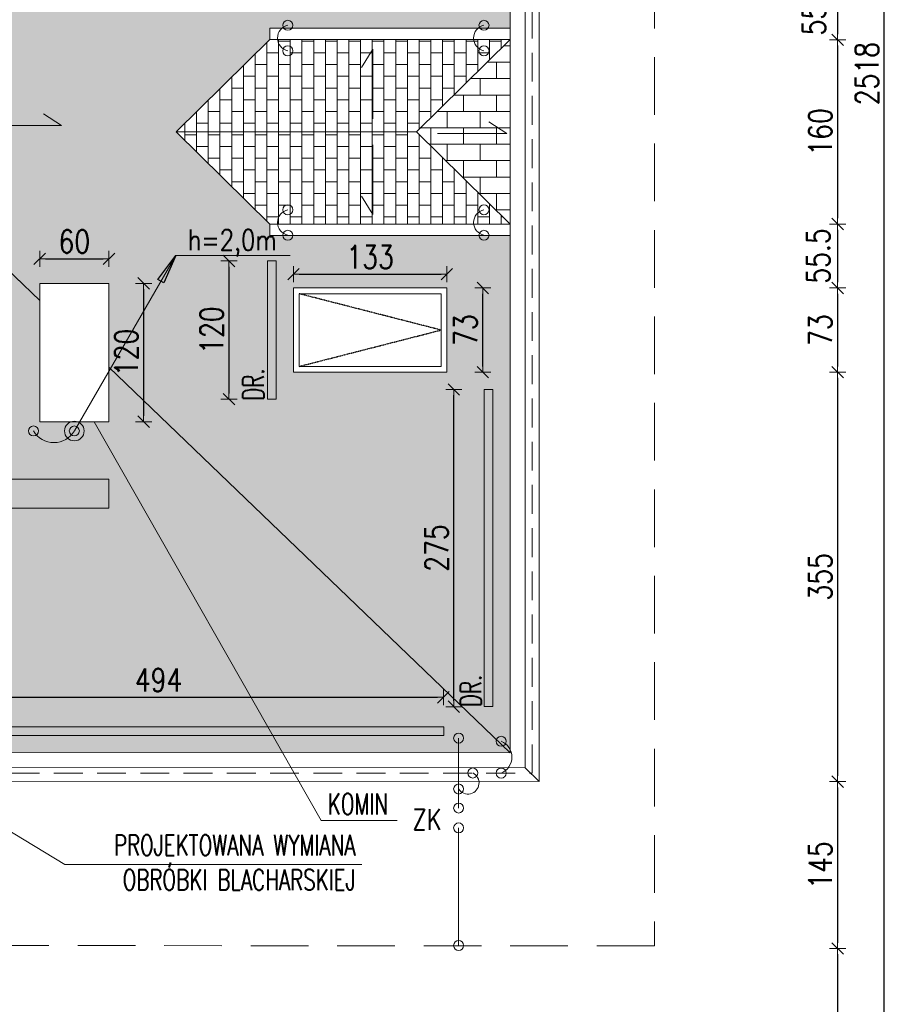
# Model space of a CAD drawing. Header units: millimetres. Extents: x 5973 to 39040, y 4443 to 37727.
# Tile 48 of 52: x 18633 to 19389, y 21059 to 21913. Entities that reach past the tile are written whole.
import ezdxf
from ezdxf.enums import TextEntityAlignment as Align

# ---------------------------------------------------------------- set-up
doc = ezdxf.new("R2010")
doc.units = ezdxf.units.MM
for name, pattern in [('DASHDOT', [1, 0.5, -0.25, 0, -0.25]), ('DASHED', [0.75, 0.5, -0.25]), ('HIDDEN', [0.375, 0.25, -0.125])]:
    doc.linetypes.add(name, pattern=pattern)
for name, color, linetype, lineweight in [('!MODUS_OPIS', 3, 'Continuous', 13), ('Cienka', 3, 'Continuous', 9), ('E_0', 4, 'Continuous', 15), ('Widok', 1, 'Continuous', 15), ('WYMIAROWANIE', 1, 'Continuous', 18)]:
    doc.layers.add(name, color=color, linetype=linetype, lineweight=lineweight)
for name, color, linetype in [('E_ODN', 1, 'Continuous'), ('INSTALACJA ODGROMOWA', 7, 'Continuous'), ('OSIE', 1, 'DASHDOT')]:
    doc.layers.add(name, color=color, linetype=linetype)
doc.styles.add('TXT', font='simplex.shx', dxfattribs={"width": 0.8})
doc.dimstyles.new('DIM100', dxfattribs={"dimscale": 5, "dimtxt": 4, "dimasz": 1, "dimexe": 0, "dimexo": 0, "dimgap": 1, "dimtad": 1, "dimdec": 4, "dimrnd": 0.5, "dimdsep": 46, "dimtxsty": 'TXT', "dimblk1": 'TICK1', "dimblk2": 'TICK1', "dimsah": 1, "dimcen": 0, "dimse1": 1, "dimse2": 1, "dimclrd": 1, "dimclre": 7, "dimclrt": 9, "dimadec": 0, "dimazin": 0, "dimtfac": 1, "dimtdec": 4, "dimtmove": 2, "dimatfit": 3, "dimldrblk": 'TICK1', "dimfxl": 1, "dimtolj": 1, "dimarcsym": 0})
pattern_1 = [(90, (0.04, 0), (-10.16, 6e-16), []), (180, (0.04, 0), (-10.16, -10.16), [10.16, -10.16])]

# ---------------------------------------------------------------- blocks, each defined once
blk = doc.blocks.new('TICK1')
at = {"color": 2}
blk.add_line((-1, -1), (1, 1), dxfattribs=at)
at = {"color": 0}
for p, q in [((0, 0), (-1, 0)), ((0, -1.4), (0, 1.4))]:
    blk.add_line(p, q, dxfattribs=at)
blk = doc.blocks.new('*D165')
at = {"layer": 'Defpoints', "color": 0, "transparency": 16777216}
for p in [(19143.56, 21951.66), (19198.35, 21895.96), (19341.82, 21895.96)]:
    blk.add_point(p, dxfattribs=at)
at = {"layer": 'WYMIAROWANIE', "color": 1, "lineweight": -2, "transparency": 16777216}
blk.add_line((19341.82, 21946.66), (19341.82, 21900.96), dxfattribs=at)
at = {"layer": 'WYMIAROWANIE', "color": 1, "lineweight": -2, "transparency": 16777216, "xscale": 5, "yscale": 5, "zscale": 5}
for p, rotation in [((19341.82, 21951.66), 90), ((19341.82, 21895.96), 270)]:
    blk.add_blockref('TICK1', p, dxfattribs=dict(at, rotation=rotation))
at = {"layer": 'WYMIAROWANIE', "color": 9, "transparency": 16777216, "insert": (19321.46, 21923.81), "char_height": 20, "attachment_point": 5, "rotation": 90, "style": 'TXT'}
blk.add_mtext('\\A1;55.5', dxfattribs=at)
blk = doc.blocks.new('*D166')
at = {"layer": 'Defpoints', "color": 0, "transparency": 16777216}
for p in [(19198.35, 21895.96), (19198.56, 21736.16), (19341.82, 21736.16)]:
    blk.add_point(p, dxfattribs=at)
at = {"layer": 'WYMIAROWANIE', "color": 1, "lineweight": -2, "transparency": 16777216}
blk.add_line((19341.82, 21890.96), (19341.82, 21741.16), dxfattribs=at)
at = {"layer": 'WYMIAROWANIE', "color": 1, "lineweight": -2, "transparency": 16777216, "xscale": 5, "yscale": 5, "zscale": 5}
for p, rotation in [((19341.82, 21895.96), 90), ((19341.82, 21736.16), 270)]:
    blk.add_blockref('TICK1', p, dxfattribs=dict(at, rotation=rotation))
at = {"layer": 'WYMIAROWANIE', "color": 9, "transparency": 16777216, "insert": (19326.82, 21816.06), "char_height": 20, "attachment_point": 5, "rotation": 90, "style": 'TXT'}
blk.add_mtext('\\A1;160', dxfattribs=at)
blk = doc.blocks.new('*D167')
at = {"layer": 'Defpoints', "color": 0, "transparency": 16777216}
for p in [(19198.56, 21736.16), (19143.56, 21680.66), (19341.82, 21680.66)]:
    blk.add_point(p, dxfattribs=at)
at = {"layer": 'WYMIAROWANIE', "color": 1, "lineweight": -2, "transparency": 16777216}
blk.add_line((19341.82, 21731.16), (19341.82, 21685.66), dxfattribs=at)
at = {"layer": 'WYMIAROWANIE', "color": 1, "lineweight": -2, "transparency": 16777216, "xscale": 5, "yscale": 5, "zscale": 5}
for p, rotation in [((19341.82, 21736.16), 90), ((19341.82, 21680.66), 270)]:
    blk.add_blockref('TICK1', p, dxfattribs=dict(at, rotation=rotation))
at = {"layer": 'WYMIAROWANIE', "color": 9, "transparency": 16777216, "insert": (19325.05, 21708.41), "char_height": 20, "attachment_point": 5, "rotation": 90, "style": 'TXT'}
blk.add_mtext('\\A1;55.5', dxfattribs=at)
blk = doc.blocks.new('*D168')
at = {"layer": 'Defpoints', "color": 0, "transparency": 16777216}
for p in [(19143.56, 21680.66), (19143.56, 21607.66), (19341.82, 21607.66)]:
    blk.add_point(p, dxfattribs=at)
at = {"layer": 'WYMIAROWANIE', "color": 1, "lineweight": -2, "transparency": 16777216}
blk.add_line((19341.82, 21675.66), (19341.82, 21612.66), dxfattribs=at)
at = {"layer": 'WYMIAROWANIE', "color": 1, "lineweight": -2, "transparency": 16777216, "xscale": 5, "yscale": 5, "zscale": 5}
for p, rotation in [((19341.82, 21680.66), 90), ((19341.82, 21607.66), 270)]:
    blk.add_blockref('TICK1', p, dxfattribs=dict(at, rotation=rotation))
at = {"layer": 'WYMIAROWANIE', "color": 9, "transparency": 16777216, "insert": (19326.82, 21644.16), "char_height": 20, "attachment_point": 5, "rotation": 90, "style": 'TXT'}
blk.add_mtext('\\A1;73', dxfattribs=at)
blk = doc.blocks.new('*D169')
at = {"layer": 'Defpoints', "color": 0, "transparency": 16777216}
for p in [(19143.56, 21607.66), (19223.58, 21252.43), (19341.82, 21252.43)]:
    blk.add_point(p, dxfattribs=at)
at = {"layer": 'WYMIAROWANIE', "color": 1, "lineweight": -2, "transparency": 16777216}
blk.add_line((19341.82, 21602.66), (19341.82, 21257.43), dxfattribs=at)
at = {"layer": 'WYMIAROWANIE', "color": 1, "lineweight": -2, "transparency": 16777216, "xscale": 5, "yscale": 5, "zscale": 5}
for p, rotation in [((19341.82, 21607.66), 90), ((19341.82, 21252.43), 270)]:
    blk.add_blockref('TICK1', p, dxfattribs=dict(at, rotation=rotation))
at = {"layer": 'WYMIAROWANIE', "color": 9, "transparency": 16777216, "insert": (19326.82, 21430.05), "char_height": 20, "attachment_point": 5, "rotation": 90, "style": 'TXT'}
blk.add_mtext('\\A1;355', dxfattribs=at)
blk = doc.blocks.new('*D170')
at = {"layer": 'Defpoints', "color": 0, "transparency": 16777216}
for p in [(19223.58, 21252.43), (16986.81, 21107.63), (19341.82, 21107.63)]:
    blk.add_point(p, dxfattribs=at)
at = {"layer": 'WYMIAROWANIE', "color": 1, "lineweight": -2, "transparency": 16777216}
blk.add_line((19341.82, 21247.43), (19341.82, 21112.63), dxfattribs=at)
at = {"layer": 'WYMIAROWANIE', "color": 1, "lineweight": -2, "transparency": 16777216, "xscale": 5, "yscale": 5, "zscale": 5}
for p, rotation in [((19341.82, 21252.43), 90), ((19341.82, 21107.63), 270)]:
    blk.add_blockref('TICK1', p, dxfattribs=dict(at, rotation=rotation))
at = {"layer": 'WYMIAROWANIE', "color": 9, "transparency": 16777216, "insert": (19326.82, 21180.03), "char_height": 20, "attachment_point": 5, "rotation": 90, "style": 'TXT'}
blk.add_mtext('\\A1;145', dxfattribs=at)
blk = doc.blocks.new('*D171')
at = {"layer": 'Defpoints', "color": 0, "transparency": 16777216}
for p in [(16986.81, 21107.63), (16633.8, 20607.63), (19341.82, 20607.63)]:
    blk.add_point(p, dxfattribs=at)
at = {"layer": 'WYMIAROWANIE', "color": 1, "lineweight": -2, "transparency": 16777216}
blk.add_line((19341.82, 21102.63), (19341.82, 20612.63), dxfattribs=at)
at = {"layer": 'WYMIAROWANIE', "color": 1, "lineweight": -2, "transparency": 16777216, "xscale": 5, "yscale": 5, "zscale": 5}
for p, rotation in [((19341.82, 21107.63), 90), ((19341.82, 20607.63), 270)]:
    blk.add_blockref('TICK1', p, dxfattribs=dict(at, rotation=rotation))
at = {"layer": 'WYMIAROWANIE', "color": 9, "transparency": 16777216, "insert": (19326.82, 20857.63), "char_height": 20, "attachment_point": 5, "rotation": 90, "style": 'TXT'}
blk.add_mtext('\\A1;500', dxfattribs=at)
blk = doc.blocks.new('*D172')
at = {"layer": 'Defpoints', "color": 0, "transparency": 16777216}
for p in [(16650.02, 23125.66), (19382.26, 23125.66), (16650.02, 20607.63)]:
    blk.add_point(p, dxfattribs=at)
at = {"layer": 'WYMIAROWANIE', "color": 1, "lineweight": -2, "transparency": 16777216}
blk.add_line((19382.26, 20612.63), (19382.26, 23120.66), dxfattribs=at)
at = {"layer": 'WYMIAROWANIE', "color": 1, "lineweight": -2, "transparency": 16777216, "xscale": 5, "yscale": 5, "zscale": 5}
for p, rotation in [((19382.26, 23125.66), 90), ((19382.26, 20607.63), 270)]:
    blk.add_blockref('TICK1', p, dxfattribs=dict(at, rotation=rotation))
at = {"layer": 'WYMIAROWANIE', "color": 9, "transparency": 16777216, "insert": (19367.26, 21866.65), "char_height": 20, "attachment_point": 5, "rotation": 90, "style": 'TXT'}
blk.add_mtext('\\A1;2518', dxfattribs=at)
blk = doc.blocks.new('*D208')
at = {"layer": 'Defpoints', "color": 0, "transparency": 16777216}
for p in [(19082.93, 21252.43), (16866.15, 21088.66), (19083.51, 21040.1)]:
    blk.add_point(p, dxfattribs=at)
at = {"layer": 'WYMIAROWANIE', "color": 1, "lineweight": -2, "transparency": 16777216}
blk.add_line((16871.3, 21033.97), (19078.51, 21040.09), dxfattribs=at)
at = {"layer": 'WYMIAROWANIE', "color": 1, "lineweight": -2, "transparency": 16777216, "xscale": 5, "yscale": 5, "zscale": 5}
for p, rotation in [((16866.3, 21033.96), 180.1587716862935), ((19083.51, 21040.1), 0.1587716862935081)]:
    blk.add_blockref('TICK1', p, dxfattribs=dict(at, rotation=rotation))
at = {"layer": 'WYMIAROWANIE', "color": 9, "transparency": 16777216, "insert": (17974.86, 21052.03), "char_height": 20, "attachment_point": 5, "rotation": 0.15877, "style": 'TXT'}
blk.add_mtext('\\A1;2217', dxfattribs=at)
blk = doc.blocks.new('*D236')
at = {"layer": 'Defpoints', "color": 0, "transparency": 16777216}
for p in [(18649.91, 21730.11), (18709.91, 21730.11), (18709.91, 21706.01)]:
    blk.add_point(p, dxfattribs=at)
at = {"layer": 'WYMIAROWANIE', "color": 1, "lineweight": -2, "transparency": 16777216}
blk.add_line((18654.91, 21706.01), (18704.91, 21706.01), dxfattribs=at)
at = {"layer": 'WYMIAROWANIE', "color": 1, "lineweight": -2, "transparency": 16777216, "xscale": 5, "yscale": 5, "zscale": 5, "rotation": 180}
blk.add_blockref('TICK1', (18649.91, 21706.01), dxfattribs=at)
at = {"layer": 'WYMIAROWANIE', "color": 1, "lineweight": -2, "transparency": 16777216, "xscale": 5, "yscale": 5, "zscale": 5}
blk.add_blockref('TICK1', (18709.91, 21706.01), dxfattribs=at)
at = {"layer": 'WYMIAROWANIE', "color": 9, "transparency": 16777216, "insert": (18679.91, 21721.01), "char_height": 20, "attachment_point": 5, "style": 'TXT'}
blk.add_mtext('\\A1;60', dxfattribs=at)
blk = doc.blocks.new('*D238')
at = {"layer": 'Defpoints', "color": 0, "transparency": 16777216}
for p in [(18717.21, 21684.66), (18717.21, 21564.66), (18740.01, 21564.66)]:
    blk.add_point(p, dxfattribs=at)
at = {"layer": 'WYMIAROWANIE', "color": 1, "lineweight": -2, "transparency": 16777216}
blk.add_line((18740.01, 21679.66), (18740.01, 21569.66), dxfattribs=at)
at = {"layer": 'WYMIAROWANIE', "color": 1, "lineweight": -2, "transparency": 16777216, "xscale": 5, "yscale": 5, "zscale": 5}
for p, rotation in [((18740.01, 21684.66), 90), ((18740.01, 21564.66), 270)]:
    blk.add_blockref('TICK1', p, dxfattribs=dict(at, rotation=rotation))
at = {"layer": 'WYMIAROWANIE', "color": 9, "transparency": 16777216, "insert": (18725.01, 21624.66), "char_height": 20, "attachment_point": 5, "rotation": 90, "style": 'TXT'}
blk.add_mtext('\\A1;120', dxfattribs=at)
blk = doc.blocks.new('*D239')
at = {"layer": 'Defpoints', "color": 0, "transparency": 16777216}
for p in [(18869.91, 21715.82), (19002.91, 21715.82), (19002.91, 21692.61)]:
    blk.add_point(p, dxfattribs=at)
at = {"layer": 'WYMIAROWANIE', "color": 1, "lineweight": -2, "transparency": 16777216}
blk.add_line((18874.91, 21692.61), (18997.91, 21692.61), dxfattribs=at)
at = {"layer": 'WYMIAROWANIE', "color": 1, "lineweight": -2, "transparency": 16777216, "xscale": 5, "yscale": 5, "zscale": 5, "rotation": 180}
blk.add_blockref('TICK1', (18869.91, 21692.61), dxfattribs=at)
at = {"layer": 'WYMIAROWANIE', "color": 1, "lineweight": -2, "transparency": 16777216, "xscale": 5, "yscale": 5, "zscale": 5}
blk.add_blockref('TICK1', (19002.91, 21692.61), dxfattribs=at)
at = {"layer": 'WYMIAROWANIE', "color": 9, "transparency": 16777216, "insert": (18936.41, 21707.61), "char_height": 20, "attachment_point": 5, "style": 'TXT'}
blk.add_mtext('\\A1;133', dxfattribs=at)
blk = doc.blocks.new('*D240')
at = {"layer": 'Defpoints', "color": 0, "transparency": 16777216}
for p in [(19015.08, 21680.66), (19034.11, 21680.66), (19015.08, 21607.66)]:
    blk.add_point(p, dxfattribs=at)
at = {"layer": 'WYMIAROWANIE', "color": 1, "lineweight": -2, "transparency": 16777216}
blk.add_line((19034.11, 21612.66), (19034.11, 21675.66), dxfattribs=at)
at = {"layer": 'WYMIAROWANIE', "color": 1, "lineweight": -2, "transparency": 16777216, "xscale": 5, "yscale": 5, "zscale": 5}
for p, rotation in [((19034.11, 21680.66), 90), ((19034.11, 21607.66), 270)]:
    blk.add_blockref('TICK1', p, dxfattribs=dict(at, rotation=rotation))
at = {"layer": 'WYMIAROWANIE', "color": 9, "transparency": 16777216, "insert": (19019.11, 21644.16), "char_height": 20, "attachment_point": 5, "rotation": 90, "style": 'TXT'}
blk.add_mtext('\\A1;73', dxfattribs=at)
blk = doc.blocks.new('E_STRZ_GORA')
at = {"layer": 'E_ODN'}
for p, q in [((-20.6, -27.7), (0, 0)), ((0, 0), (-13.7, -31.7)), ((-13.7, -31.7), (-20.6, -27.7))]:
    blk.add_line(p, q, dxfattribs=at)
blk.add_solid([(-13.7, -31.7), (-20.6, -27.7), (0, 0), (-20.6, -27.7)], dxfattribs=at)
blk = doc.blocks.new('E_PUSZKA')
at = {"layer": 'E_0', "color": 3}
blk.add_circle((0, 0), 4.35, dxfattribs=at)
blk = doc.blocks.new('ODGROMÓWKA')
at = {"layer": '!MODUS_OPIS', "ltscale": 0.7}
for p, q in [((6084.35, 13145.21), (5996.42, 12992.9)), ((6183.47, 13145.21), (6084.35, 13145.21))]:
    blk.add_line(p, q, dxfattribs=at)
at = {"layer": 'E_0', "color": 2, "linetype": 'HIDDEN', "ltscale": 100}
for p, q in [((6393.44, 12696.04), (6393.31, 13811.27)), ((3803.69, 12696.27), (6393.44, 12696.04))]:
    blk.add_line(p, q, dxfattribs=at)
at = {"layer": 'E_0'}
for p, q in [((6329.69, 12665.79), (6329.69, 12726.48)), ((6329.69, 12648.52), (6329.69, 12546.48))]:
    blk.add_line(p, q, dxfattribs=at)
at = {"layer": 'E_0', "color": 3, "linetype": 'DASHED', "ltscale": 100}
blk.add_lwpolyline([(2839.42, 12062.61), (2839.42, 13362.27), (2778.42, 13362.27), (2778.42, 14503.27), (3540.42, 14503.27), (3540.42, 14633.7), (5284.42, 14633.7), (5284.42, 14503.27), (6039.42, 14503.27), (6039.42, 13917.26), (6499.55, 13917.22), (6499.43, 12546.33), (4282.66, 12546.53), (4282.66, 12425.51), (3909.67, 12425.51), (3909.66, 12062.6)], dxfattribs=at)
at = {"layer": 'E_0', "color": 1}
blk.add_circle((5996.42, 12992.9), 8.54, dxfattribs=at)
at = {"layer": 'E_0'}
for centre, radius, start, end in [((6183.92, 13333.77), 11.33, 101.80919, 258.19081), ((6354, 13333.77), 11.33, 101.80919, 258.19081), ((6183.92, 13173.77), 11.33, 101.80919, 258.19081), ((6354, 13173.77), 11.33, 101.80919, 258.19081), ((5978.71, 13003.38), 20.58, 210.59141, 329.40859), ((6360.94, 12709.88), 14.91, 292.27164, 67.72836), ((6337.77, 12687.52), 9.62, 212.87434, 64.30673)]:
    blk.add_arc(centre, radius, start, end, dxfattribs=at)
at = {"layer": '!MODUS_OPIS', "ltscale": 0.7, "xscale": 0.75, "yscale": 0.75, "zscale": 0.75}
blk.add_blockref('E_STRZ_GORA', (6084.35, 13145.21), dxfattribs=at)
at = {"layer": 'E_0'}
for p, rotation in [((6181.6, 13344.86), 89.99999999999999), ((6351.68, 13344.86), 89.99999999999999), ((6181.6, 13322.68), 89.99999999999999), ((6351.68, 13322.68), 89.99999999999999), ((5996.42, 12992.9), 180), ((6341.94, 12696.18), 90), ((6329.7, 12682.3), 242.0940550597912)]:
    blk.add_blockref('E_PUSZKA', p, dxfattribs=dict(at, rotation=rotation))
at = {"layer": 'E_0', "xscale": -1}
for p, rotation in [((6181.6, 13184.86), 89.99999999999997), ((6351.68, 13184.86), 89.99999999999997), ((6181.6, 13162.68), 89.99999999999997), ((6351.68, 13162.68), 89.99999999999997), ((5960.99, 12992.9), 180), ((6366.59, 12723.67), 270), ((6366.59, 12696.08), 270)]:
    blk.add_blockref('E_PUSZKA', p, dxfattribs=dict(at, rotation=rotation))
at = {"layer": 'E_0'}
for p in [(6329.69, 12726.48), (6341.94, 12696.18), (6329.69, 12665.79), (6329.69, 12648.52), (6329.69, 12546.48)]:
    blk.add_blockref('E_PUSZKA', p, dxfattribs=at)
at = {"layer": '!MODUS_OPIS', "ltscale": 0.7, "style": 'TXT', "width": 0.8}
blk.add_text('h=2,0m', height=18, dxfattribs=at).set_placement((6133.34, 13158.63), align=Align.MIDDLE_CENTER)
blk.add_text('ZK', height=18, dxfattribs=at).set_placement((6289.6, 12655.88), align=Align.MIDDLE_LEFT)
blk = doc.blocks.new('*D266')
at = {"layer": 'Defpoints', "color": 0, "transparency": 16777216}
for p in [(18847.41, 21704.16), (18814.02, 21584.16), (18847.41, 21584.16)]:
    blk.add_point(p, dxfattribs=at)
at = {"layer": 'WYMIAROWANIE', "color": 1, "lineweight": -2, "transparency": 16777216}
blk.add_line((18814.02, 21699.16), (18814.02, 21589.16), dxfattribs=at)
at = {"layer": 'WYMIAROWANIE', "color": 1, "lineweight": -2, "transparency": 16777216, "xscale": 5, "yscale": 5, "zscale": 5}
for p, rotation in [((18814.02, 21704.16), 90), ((18814.02, 21584.16), 270)]:
    blk.add_blockref('TICK1', p, dxfattribs=dict(at, rotation=rotation))
at = {"layer": 'WYMIAROWANIE', "color": 9, "transparency": 16777216, "insert": (18799.02, 21644.16), "char_height": 20, "attachment_point": 5, "rotation": 90, "style": 'TXT'}
blk.add_mtext('\\A1;120', dxfattribs=at)
blk = doc.blocks.new('*D275')
at = {"layer": 'Defpoints', "color": 0, "transparency": 16777216}
for p in [(18999.92, 21325.6), (18505.94, 21290.23), (18999.92, 21290.23)]:
    blk.add_point(p, dxfattribs=at)
at = {"layer": 'WYMIAROWANIE', "color": 1, "lineweight": -2, "transparency": 16777216}
blk.add_line((18510.94, 21325.6), (18994.92, 21325.6), dxfattribs=at)
at = {"layer": 'WYMIAROWANIE', "color": 1, "lineweight": -2, "transparency": 16777216, "xscale": 5, "yscale": 5, "zscale": 5, "rotation": 180}
blk.add_blockref('TICK1', (18505.94, 21325.6), dxfattribs=at)
at = {"layer": 'WYMIAROWANIE', "color": 1, "lineweight": -2, "transparency": 16777216, "xscale": 5, "yscale": 5, "zscale": 5}
blk.add_blockref('TICK1', (18999.92, 21325.6), dxfattribs=at)
at = {"layer": 'WYMIAROWANIE', "color": 9, "transparency": 16777216, "insert": (18752.93, 21340.6), "char_height": 20, "attachment_point": 5, "style": 'TXT'}
blk.add_mtext('\\A1;494', dxfattribs=at)
blk = doc.blocks.new('*D295')
at = {"layer": 'Defpoints', "color": 0, "transparency": 16777216}
for p in [(19009.01, 21592.66), (19044.38, 21592.66), (19044.38, 21317.43)]:
    blk.add_point(p, dxfattribs=at)
at = {"layer": 'WYMIAROWANIE', "color": 1, "lineweight": -2, "transparency": 16777216}
blk.add_line((19009.01, 21322.43), (19009.01, 21587.66), dxfattribs=at)
at = {"layer": 'WYMIAROWANIE', "color": 1, "lineweight": -2, "transparency": 16777216, "xscale": 5, "yscale": 5, "zscale": 5}
for p, rotation in [((19009.01, 21592.66), 90), ((19009.01, 21317.43), 270)]:
    blk.add_blockref('TICK1', p, dxfattribs=dict(at, rotation=rotation))
at = {"layer": 'WYMIAROWANIE', "color": 9, "transparency": 16777216, "insert": (18994.01, 21455.05), "char_height": 20, "attachment_point": 5, "rotation": 90, "style": 'TXT'}
blk.add_mtext('\\A1;275', dxfattribs=at)

msp = doc.modelspace()

# ---------------------------------------------------------------- hatches: boundary and pattern name
at = {"layer": 'Cienka', "transparency": 33554483}
h = msp.add_hatch(dxfattribs=at)
h.set_pattern_fill('AR-B816', color=256, scale=0.07)
h.paths.add_polyline_path([(17987.90707, 22940.66483), (17987.90707, 22670.66483), (18067.90707, 22589.33174), (18067.90707, 22859.33174)])
h.paths.add_polyline_path([(18067.90707, 22859.33174), (18067.90707, 22589.33174), (18147.90707, 22670.66483), (18147.90707, 22940.66483)])
h.paths.add_polyline_path([(18517.90707, 22580.66483), (18517.90707, 22555.66483), (18517.90707, 22485.66483), (18542.90707, 22485.66483), (18542.90707, 22580.66483)])
h.paths.add_polyline_path([(18597.90707, 22355.58363), (18037.90707, 21816.16483), (17867.90707, 22120.66483), (17867.90707, 22240.66483), (18597.90707, 22940.66483)])
h.paths.add_polyline_path([(18849.53374, 21896.16483), (19057.90707, 21896.16483), (19057.90707, 21736.16483), (18849.53374, 21736.16483), (18849.53374, 21726.16483), (19057.92547, 21726.16483), (19057.92547, 21906.16483), (18849.53374, 21906.16483)])
h.paths.add_polyline_path([(18709.90707, 21611.87812), (18709.90707, 21684.66483), (18649.90707, 21684.66483), (18649.90707, 21669.69511), (18497.90707, 21816.16483), (19057.92547, 22355.49073), (19057.92547, 21277.43367), (19056.97911, 21277.43376)])
h.paths.add_polyline_path([(18419.90707, 22490.66483), (18359.90707, 22490.66483), (18359.90707, 22580.66483), (18419.90707, 22580.66483)], flags=16)
h.paths.add_polyline_path([(18542.90707, 22314.66483), (18409.90707, 22314.66483), (18409.90707, 22460.66483), (18542.90707, 22460.66483)], flags=16)
h.paths.add_polyline_path([(19057.90707, 21896.16483), (19057.90707, 21736.16483), (18849.53374, 21736.16483), (18768.20065, 21816.16483), (18849.53374, 21896.16483)], flags=16)
h.paths.add_polyline_path([(19002.90707, 22024.66483), (19002.90707, 21951.66483), (18869.90707, 21951.66483), (18869.90707, 22024.66483)], flags=16)
h.paths.add_polyline_path([(18869.90707, 21680.66483), (19002.90707, 21680.66483), (19002.90707, 21607.66483), (18869.90707, 21607.66483)], flags=16)
h.paths.add_polyline_path([(18414.90707, 22382.66483), (18537.90707, 22382.66483), (18537.90707, 22319.66483), (18414.90707, 22319.66483)], flags=0)
h.paths.add_polyline_path([(18414.90707, 22455.66483), (18537.90707, 22455.66483), (18537.90707, 22392.66483), (18414.90707, 22392.66483)], flags=0)
h.paths.add_polyline_path([(18874.90707, 22019.66483), (18997.90707, 22019.66483), (18997.90707, 21956.66483), (18874.90707, 21956.66483)], flags=0)
h.paths.add_polyline_path([(18997.90707, 21612.66483), (18874.90707, 21612.66483), (18874.90707, 21675.66483), (18997.90707, 21675.66483)], flags=0)
h.paths.add_polyline_path([(19057.90707, 21736.16483), (19057.90707, 21896.16483), (18976.57399, 21816.16483)], flags=0)
h = msp.add_hatch(dxfattribs=at)
h.set_pattern_fill('AR-B816', color=256, scale=0.05, angle=90)
h.set_pattern_definition(pattern_1)
h.paths.add_polyline_path([(17649.90707, 21764.66483), (18197.40707, 21764.66483), (18197.40707, 21789.66483), (17649.90707, 21789.66483)])
h.paths.add_polyline_path([(18298.54254, 21614.66483), (18599.90707, 21614.66483), (18624.90707, 21614.66483), (18624.90707, 21639.66483), (18599.90707, 21639.66483), (18289.45197, 21639.66483)])
h.paths.add_polyline_path([(18298.54254, 21614.66483), (18289.45197, 21639.66483), (18197.40707, 21639.66483), (18172.40707, 21639.66483), (18172.40707, 21614.66483)])
h.paths.add_polyline_path([(17524.90707, 21764.66483), (17549.90707, 21764.66483), (17549.90707, 21789.66483), (16349.90707, 21789.66483), (16349.90707, 21764.66483)])
h.paths.add_polyline_path([(17524.90707, 21604.66483), (17524.90707, 21579.66483), (17549.90707, 21579.66483), (17674.90707, 21579.66483), (17674.90707, 21604.66483), (17649.90707, 21604.66483), (17549.90707, 21604.66483)])
h.paths.add_polyline_path([(16553.02423, 21547.51551), (16543.02423, 21547.51551), (16542.99991, 21277.66034), (16553.02423, 21277.65943)])
h.paths.add_polyline_path([(16722.99991, 21277.64411), (16723.0182, 21480.66483), (16721.40707, 21480.66483), (16721.40707, 21488.16483), (16723.01888, 21488.16483), (16723.02423, 21547.51551), (16713.02423, 21547.51551), (16713.02423, 21277.64501)])
h.paths.add_polyline_path([(16869.90482, 21547.51551), (16859.90482, 21547.51551), (16859.88049, 21277.63178), (16869.90482, 21277.63087)])
h.paths.add_polyline_path([(17039.88049, 21277.61555), (17039.90482, 21547.51551), (17029.90482, 21547.51551), (17029.90482, 21277.61645)])
h.paths.add_polyline_path([(17269.90482, 21547.51551), (17259.90482, 21547.51551), (17259.88049, 21277.59573), (17269.90482, 21277.59482)])
h.paths.add_polyline_path([(17439.88049, 21277.5795), (17439.90482, 21547.51551), (17429.90482, 21547.51551), (17429.90482, 21277.5804)])
h.paths.add_polyline_path([(17669.90482, 21547.51551), (17659.90482, 21547.51551), (17659.88049, 21277.55968), (17669.90482, 21277.55877)])
h.paths.add_polyline_path([(17839.88048, 21277.54345), (17839.90482, 21547.51551), (17829.90482, 21547.51551), (17829.90482, 21277.54435)])
h.paths.add_polyline_path([(18149.89512, 21277.51551), (18239.86966, 21277.5074), (18239.89399, 21547.51551), (18229.89399, 21547.51551), (18229.89399, 21277.51551)])
h.paths.add_polyline_path([(18069.89399, 21547.51551), (18059.89399, 21547.51551), (18059.86966, 21277.52363), (18069.89399, 21277.52272)])
h.paths.add_polyline_path([(16058.02649, 21833.66483), (16323.90707, 22240.66483), (17867.90707, 22240.66483), (17867.90707, 22120.66483), (18037.90707, 21816.16483), (18497.90707, 21816.16483), (18649.90707, 21669.69511), (18649.90707, 21564.66483), (18709.90707, 21564.66483), (18709.90707, 21611.87812), (19056.97911, 21277.43376), (16468.20403, 21277.66708)])
h.paths.add_polyline_path([(16633.02423, 21628.8486), (16713.02423, 21547.51551), (16713.02423, 21277.51551), (16553.02423, 21277.51551), (16553.02423, 21547.51551)])
h.paths.add_polyline_path([(16949.90482, 21628.8486), (17029.90482, 21547.51551), (17029.90482, 21277.51551), (16869.90482, 21277.51551), (16869.90482, 21547.51551)])
h.paths.add_polyline_path([(17349.90482, 21628.8486), (17429.90482, 21547.51551), (17429.90482, 21277.51551), (17269.90482, 21277.51551), (17269.90482, 21547.51551)])
h.paths.add_polyline_path([(17749.90482, 21628.8486), (17829.90482, 21547.51551), (17829.90482, 21277.51551), (17669.90482, 21277.51551), (17669.90482, 21547.51551)])
h.paths.add_polyline_path([(18149.89399, 21628.8486), (18229.89399, 21547.51551), (18229.89399, 21277.51551), (18069.89399, 21277.51551), (18069.89399, 21547.51551)])
h.paths.add_polyline_path([(18219.90707, 21679.66483), (18219.90707, 21799.66483), (18274.90707, 21799.66483), (18274.90707, 21679.66483)], flags=16)
h.paths.add_polyline_path([(16349.90707, 21839.66483), (16349.90707, 21939.66483), (16409.90707, 21939.66483), (16409.90707, 21839.66483)], flags=16)
h.paths.add_polyline_path([(16819.90707, 21839.66483), (16819.90707, 21959.66483), (16879.90707, 21959.66483), (16879.90707, 21839.66483)], flags=16)
h.paths.add_polyline_path([(17569.90707, 21649.66483), (17569.90707, 21769.66483), (17629.90707, 21769.66483), (17629.90707, 21649.66483)], flags=16)
h.paths.add_polyline_path([(16744.90707, 21332.66483), (16744.90707, 21465.66483), (16817.90707, 21465.66483), (16817.90707, 21332.66483)], flags=16)
h.paths.add_polyline_path([(17114.90707, 21332.66483), (17114.90707, 21465.66483), (17187.90707, 21465.66483), (17187.90707, 21332.66483)], flags=16)
h.paths.add_polyline_path([(17514.90707, 21332.66483), (17514.90707, 21465.66483), (17587.90707, 21465.66483), (17587.90707, 21332.66483)], flags=16)
h.paths.add_polyline_path([(18414.90707, 21332.66483), (18414.90707, 21465.66483), (18487.90707, 21465.66483), (18487.90707, 21332.66483)], flags=16)
h.paths.add_polyline_path([(16749.90707, 21337.66483), (16749.90707, 21460.66483), (16812.90707, 21460.66483), (16812.90707, 21337.66483)], flags=0)
h.paths.add_polyline_path([(17119.90707, 21337.66483), (17119.90707, 21460.66483), (17182.90707, 21460.66483), (17182.90707, 21337.66483)], flags=0)
h.paths.add_polyline_path([(17519.90707, 21337.66483), (17519.90707, 21460.66483), (17582.90707, 21460.66483), (17582.90707, 21337.66483)], flags=0)
h.paths.add_polyline_path([(18419.90707, 21337.66483), (18419.90707, 21460.66483), (18482.90707, 21460.66483), (18482.90707, 21337.66483)], flags=0)
h = msp.add_hatch(dxfattribs=at)
h.set_pattern_fill('AR-B816', color=256, scale=0.05, angle=90)
h.set_pattern_definition(pattern_1)
h.paths.add_polyline_path([(18849.53374, 21896.16483), (18768.20065, 21816.16483), (18976.57399, 21816.16483), (19057.90707, 21896.16483)])
h.paths.add_polyline_path([(18849.53374, 21736.16483), (19057.90707, 21736.16483), (18976.57399, 21816.16483), (18768.20065, 21816.16483)])
h = msp.add_hatch(dxfattribs=at)
h.set_pattern_fill('AR-B816', color=256, scale=0.07)
h.paths.add_polyline_path([(19057.90707, 21736.16483), (19057.90707, 21896.16483), (18976.57399, 21816.16483)])

# ---------------------------------------------------------------- linework, layer by layer
at = {"layer": '!MODUS_OPIS', "ltscale": 0.7}
for points in [[(18938.89429, 21827.5075), (18938.89429, 21887.79007), (18928.84719, 21872.09149)], [(18608.43021, 21821.66923), (18668.71278, 21821.66923), (18653.0142, 21831.71632)], [(18994.74101, 21814.63626), (19055.02358, 21814.63626), (19039.32499, 21824.68335)], [(18938.89429, 21804.82215), (18938.89429, 21744.53959), (18928.84719, 21760.23817)], [(18697.12484, 21564.66483), (18894.00023, 21218.73009), (18959.91101, 21218.73009)], [(18530.17659, 21266.13412), (18671.70332, 21180.35241), (18929.33489, 21180.35241)]]:
    msp.add_lwpolyline(points, dxfattribs=at)
at = {"layer": 'OSIE', "transparency": 33554687}
msp.add_lwpolyline([(18874.90707, 21612.66483), (18997.90707, 21644.16483), (18874.90707, 21675.66483)], dxfattribs=at)
at = {"layer": 'Widok'}
for p, q in [((18497.90707, 21816.16483), (18649.90707, 21669.69511)), ((18709.90707, 21611.87812), (19057.92547, 21277.43367)), ((19070.92547, 21264.43254), (19082.92547, 21252.43142))]:
    msp.add_line(p, q, dxfattribs=at)
for points in [[(19082.92547, 21252.43142), (19083.02706, 22379.66483)], [(16481.1459, 20632.63229), (16481.20286, 21264.66591), (19070.92547, 21264.4325), (19070.92547, 22368.01039)], [(16468.1459, 20632.63346), (16468.20403, 21277.66708), (19057.92547, 21277.43367), (19057.92547, 22355.49073)], [(18849.53374, 21896.16483), (18849.53374, 21906.16483), (19057.92547, 21906.16483)], [(18768.20065, 21816.16483), (18768.20065, 21816.16483), (18849.53374, 21736.16483), (18768.20065, 21816.16483), (18849.53374, 21896.16483)], [(19057.90707, 21896.16483), (18849.53374, 21896.16483)], [(18976.57399, 21816.16483), (18976.57399, 21816.16483), (19057.90707, 21736.16483), (18976.57399, 21816.16483), (19057.90707, 21896.16483)], [(19057.90707, 21736.16483), (19057.90707, 21896.16483)], [(18976.57399, 21816.16483), (18768.20065, 21816.16483)], [(19057.90707, 21736.16483), (18849.53374, 21736.16483)], [(18849.53374, 21736.16483), (18849.53374, 21726.16483), (19057.92547, 21726.16483)], [(18854.90707, 21644.16483), (18854.90707, 21584.16483), (18847.40707, 21584.16483), (18847.40707, 21704.16483), (18854.90707, 21704.16483), (18854.90707, 21644.16483)], [(18709.90707, 21622.66483), (18709.90707, 21564.66483), (18709.90707, 21684.66483), (18649.90707, 21684.66483), (18649.90707, 21564.66483), (18709.90707, 21564.66483)], [(18869.90707, 21607.66483), (18869.90707, 21680.66483), (19002.90707, 21680.66483), (19002.90707, 21607.66483), (18869.90707, 21607.66483)], [(18599.90707, 21614.66483), (18599.90707, 21559.66483), (18599.90707, 21514.66483), (18709.90707, 21514.66483)], [(19042.92547, 21422.43367), (19042.92547, 21317.43367), (19035.42547, 21317.43367), (19035.42547, 21592.66483), (19042.92547, 21592.66483), (19042.92547, 21422.43367)], [(18709.90707, 21489.66483), (18599.90707, 21489.66483), (18599.90707, 21514.66483)], [(18709.90707, 21514.66483), (18709.90707, 21489.66483)], [(18569.87708, 21292.5334), (18509.87708, 21292.5334), (18509.87708, 21300.0334), (19000.24665, 21300.0334), (19000.24665, 21292.5334), (18569.87708, 21292.5334)], [(16493.1459, 21252.66483), (19082.92547, 21252.43142)]]:
    msp.add_lwpolyline(points, dxfattribs=at)
msp.add_lwpolyline([(18874.90707, 21612.66483), (18874.90707, 21675.66483), (18997.90707, 21675.66483), (18997.90707, 21612.66483)], close=True, dxfattribs=at)

# ---------------------------------------------------------------- block references
at = {"layer": 'INSTALACJA ODGROMOWA'}
msp.add_blockref('ODGROMÓWKA', (12683.48703, 8563.71099), dxfattribs=at)

# ---------------------------------------------------------------- texts
at = {"layer": '!MODUS_OPIS', "ltscale": 0.7, "char_height": 18, "attachment_point": 3, "rotation": 90, "style": 'TXT'}
for insert in [(18826.1489, 21611.04136), (19014.66621, 21345.23597)]:
    msp.add_mtext_dynamic_manual_height_columns('{\\W0.7;DR.}', width=202.8482185, gutter_width=12.5, heights=[0], dxfattribs=dict(at, insert=insert))
at = {"layer": '!MODUS_OPIS', "ltscale": 0.7, "char_height": 18, "attachment_point": 3, "style": 'TXT'}
for s, width, insert in [('{\\W0.7;KOMIN}', 202.8482185, (18952.03269, 21242.00861)), ('{\\W0.7;PROJEKTOWANA WYMIANA OBRÓBKI BLACHARSKIEJ}', 267.629343, (18923.71573, 21206.28565))]:
    msp.add_mtext_dynamic_manual_height_columns(s, width=width, gutter_width=12.5, heights=[0], dxfattribs=dict(at, insert=insert))

# ---------------------------------------------------------------- dimensions: what is measured, and where the dimension line sits
at = {"layer": 'WYMIAROWANIE'}
for base, p1, p2, angle, picture, middle in [((19382.26049, 23125.66483), (16650.02299, 20607.63121), (16650.02299, 23125.66483), 90, '*D172', (19367.26049, 21866.64802)), ((19341.82469, 21736.16483), (19198.34979, 21895.96002), (19198.55801, 21736.16483), 90, '*D166', (19326.82469, 21816.06243)), ((18814.02061, 21584.16483), (18847.40707, 21704.16483), (18847.40707, 21584.16483), 90, '*D266', (18799.02061, 21644.16483)), ((18740.0063, 21564.66483), (18717.20885, 21684.66483), (18717.20885, 21564.66483), 90, '*D238', (18725.0063, 21624.66483)), ((19034.10964, 21680.66483), (19015.07669, 21607.66483), (19015.07669, 21680.66483), 90, '*D240', (19019.10964, 21644.16483)), ((19341.82469, 21607.66483), (19143.55801, 21680.66483), (19143.55801, 21607.66483), 90, '*D168', (19326.82469, 21644.16483)), ((19341.82469, 21252.43142), (19143.55801, 21607.66483), (19223.5764, 21252.43142), 90, '*D169', (19326.82469, 21430.04812)), ((19009.0132, 21592.66483), (19044.37732, 21317.43367), (19044.37732, 21592.66483), 90, '*D295', (18994.0132, 21455.04925)), ((19341.82469, 21107.63121), (19223.5764, 21252.43142), (16986.81161, 21107.63121), 90, '*D170', (19326.82469, 21180.03132)), ((19083.51385, 21040.10366), (16866.1459, 21088.66483), (19082.92547, 21252.43142), 180.15877169, '*D208', (17974.8641, 21052.03155)), ((19341.82469, 20607.63121), (16986.81161, 21107.63121), (16633.79683, 20607.63121), 90, '*D171', (19326.82469, 20857.63121))]:
    dim = msp.add_linear_dim(base=base, p1=p1, p2=p2, angle=angle, dimstyle='DIM100', override={"dimtxsty": 'TXT', "dimldrblk": 'TICK1'}, dxfattribs=at)
    dim.commit()
    dim.dimension.update_dxf_attribs({"geometry": picture, "text_midpoint": middle})
for base, p1, p2, picture, middle in [((19341.82469, 21895.96002), (19143.55801, 21951.66483), (19198.34979, 21895.96002), '*D165', (19321.45598, 21923.81243)), ((19341.82469, 21680.66483), (19198.55801, 21736.16483), (19143.55801, 21680.66483), '*D167', (19325.04602, 21708.41483))]:
    dim = msp.add_linear_dim(base=base, p1=p1, p2=p2, angle=90, dimstyle='DIM100', override={"dimtxsty": 'TXT', "dimldrblk": 'TICK1'}, dxfattribs=at)
    dim.commit()
    dim.dimension.update_dxf_attribs({"geometry": picture, "text_midpoint": middle, "dimtype": 160})
for base, p1, p2, picture, middle in [((18709.90707, 21706.00847), (18649.90707, 21730.11417), (18709.90707, 21730.11417), '*D236', (18679.90707, 21721.00847)), ((19002.90707, 21692.61418), (18869.90707, 21715.82231), (19002.90707, 21715.82231), '*D239', (18936.40707, 21707.61418)), ((18999.92462, 21325.5976), (18505.93544, 21290.23348), (18999.92462, 21290.23348), '*D275', (18752.93003, 21340.5976))]:
    dim = msp.add_linear_dim(base=base, p1=p1, p2=p2, dimstyle='DIM100', override={"dimtxsty": 'TXT', "dimldrblk": 'TICK1'}, dxfattribs=at)
    dim.commit()
    dim.dimension.update_dxf_attribs({"geometry": picture, "text_midpoint": middle})

doc.saveas('drawing.dxf')
